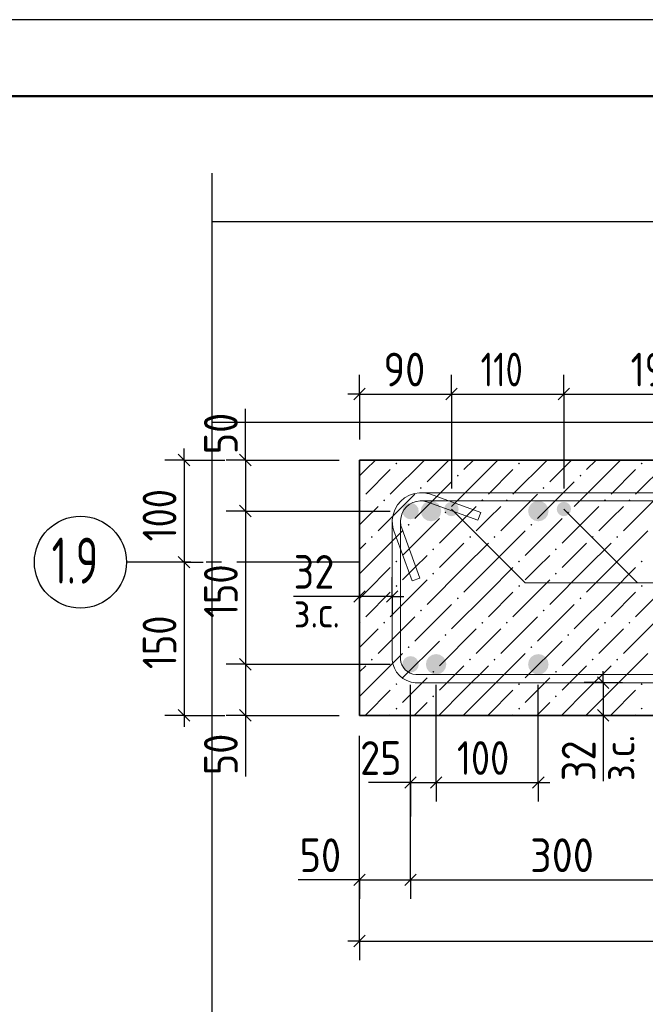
# Model space of a CAD drawing. Header units: millimetres. Extents: x 0 to 50400, y 0 to 35640.
# Tile 14 of 16: x 32951 to 37847, y 27928 to 35640. Entities that reach past the tile are written whole.
import ezdxf

# ---------------------------------------------------------------- set-up
doc = ezdxf.new("R2010")
doc.units = ezdxf.units.MM
doc.linetypes.add('______2', pattern=[324, 240, -84])
doc.linetypes.add('______5', pattern=[1320, 960, -120, 120, -120])
for name, color, linetype, lineweight in [('Standard', 7, 'Continuous', 25), ('Выпуски арматуры Г-обр.', 52, 'Continuous', 25), ('ЖБ Пилон', 7, 'Continuous', 35), ('Позиционная метка линия выноска', 7, 'Continuous', 13)]:
    doc.layers.add(name, color=color, linetype=linetype, lineweight=lineweight)
for name, color, linetype, true_color in [('Оси', 7, '______5', 0x656565), ('Стена фоновая арматура Х1', 7, '______2', 0xa0a0a0), ('Стена Хомут', 7, '______2', 0xa0a0a0)]:
    doc.layers.add(name, color=color, linetype=linetype, true_color=true_color)
doc.layers.add('Размерная выноска', color=7, linetype='Continuous')
doc.styles.add('ISOCPEUR', font='txt')

msp = doc.modelspace()

# ---------------------------------------------------------------- hatches: boundary and pattern name
at = {"layer": 'Выпуски арматуры Г-обр.', "linetype": 'Continuous', "lineweight": 13, "transparency": 33554687}
for points in [[(36249.7, 31791.4), (36243.6, 31822.1), (36226.3, 31848), (36200.3, 31865.3), (36169.7, 31871.4), (36139.1, 31865.3), (36113.2, 31848), (36095.8, 31822.1), (36089.7, 31791.4), (36095.8, 31760.8), (36113.2, 31734.9), (36139.1, 31717.5), (36169.7, 31711.4), (36200.3, 31717.5), (36226.3, 31734.9), (36243.6, 31760.8)], [(36385.7, 31807.4), (36381.5, 31828.9), (36369.3, 31847), (36351.2, 31859.2), (36329.7, 31863.4), (36308.3, 31859.2), (36290.1, 31847), (36278, 31828.9), (36273.7, 31807.4), (36278, 31786), (36290.1, 31767.8), (36308.3, 31755.7), (36329.7, 31751.4), (36351.2, 31755.7), (36369.3, 31767.8), (36381.5, 31786)], [(37089.7, 31791.4), (37083.6, 31822.1), (37066.3, 31848), (37040.3, 31865.3), (37009.7, 31871.4), (36979.1, 31865.3), (36953.2, 31848), (36935.8, 31822.1), (36929.7, 31791.4), (36935.8, 31760.8), (36953.2, 31734.9), (36979.1, 31717.5), (37009.7, 31711.4), (37040.3, 31717.5), (37066.3, 31734.9), (37083.6, 31760.8)], [(37265.7, 31807.4), (37261.5, 31828.9), (37249.3, 31847), (37231.2, 31859.2), (37209.7, 31863.4), (37188.3, 31859.2), (37170.1, 31847), (37158, 31828.9), (37153.7, 31807.4), (37158, 31786), (37170.1, 31767.8), (37188.3, 31755.7), (37209.7, 31751.4), (37231.2, 31755.7), (37249.3, 31767.8), (37261.5, 31786)], [(36289.7, 30591.4), (36283.6, 30622.1), (36266.3, 30648), (36240.3, 30665.3), (36209.7, 30671.4), (36179.1, 30665.3), (36153.2, 30648), (36135.8, 30622.1), (36129.7, 30591.4), (36135.8, 30560.8), (36153.2, 30534.9), (36179.1, 30517.5), (36209.7, 30511.4), (36240.3, 30517.5), (36266.3, 30534.9), (36283.6, 30560.8)], [(37089.7, 30591.4), (37083.6, 30622.1), (37066.3, 30648), (37040.3, 30665.3), (37009.7, 30671.4), (36979.1, 30665.3), (36953.2, 30648), (36935.8, 30622.1), (36929.7, 30591.4), (36935.8, 30560.8), (36953.2, 30534.9), (36979.1, 30517.5), (37009.7, 30511.4), (37040.3, 30517.5), (37066.3, 30534.9), (37083.6, 30560.8)]]:
    msp.add_hatch(color=7, dxfattribs=at).paths.add_polyline_path(points)
at = {"layer": 'ЖБ Пилон', "linetype": 'Continuous', "lineweight": 18, "transparency": 33554687}
for points in [[(35899, 32156.6), (35891.2, 32164.4), (35899, 32172.2), (35906.8, 32164.4)], [(36859, 32156.6), (36851.2, 32164.4), (36859, 32172.2), (36866.8, 32164.4)], [(37819, 32156.6), (37811.2, 32164.4), (37819, 32172.2), (37826.8, 32164.4)], [(36379, 32060.6), (36371.2, 32068.4), (36379, 32076.2), (36386.8, 32068.4)], [(37339, 32060.6), (37331.2, 32068.4), (37339, 32076.2), (37346.8, 32068.4)], [(36091, 31964.6), (36083.2, 31972.4), (36091, 31980.2), (36098.8, 31972.4)], [(37051, 31964.6), (37043.2, 31972.4), (37051, 31980.2), (37058.8, 31972.4)], [(35611, 31868.6), (35609.7, 31869.9), (35609.7, 31883), (35611, 31884.2), (35618.8, 31876.4)], [(35803, 31868.6), (35795.2, 31876.4), (35803, 31884.2), (35810.8, 31876.4)], [(36571, 31868.6), (36563.2, 31876.4), (36571, 31884.2), (36578.8, 31876.4)], [(36763, 31868.6), (36755.2, 31876.4), (36763, 31884.2), (36770.8, 31876.4)], [(37531, 31868.6), (37523.2, 31876.4), (37531, 31884.2), (37538.8, 31876.4)], [(37723, 31868.6), (37715.2, 31876.4), (37723, 31884.2), (37730.8, 31876.4)], [(36283, 31772.6), (36275.2, 31780.4), (36283, 31788.2), (36290.8, 31780.4)], [(37243, 31772.6), (37235.2, 31780.4), (37243, 31788.2), (37250.8, 31780.4)], [(35995, 31676.6), (35987.2, 31684.4), (35995, 31692.2), (36002.8, 31684.4)], [(36955, 31676.6), (36947.2, 31684.4), (36955, 31692.2), (36962.8, 31684.4)], [(35707, 31580.6), (35699.2, 31588.4), (35707, 31596.2), (35714.8, 31588.4)], [(36475, 31580.6), (36467.2, 31588.4), (36475, 31596.2), (36482.8, 31588.4)], [(36667, 31580.6), (36659.2, 31588.4), (36667, 31596.2), (36674.8, 31588.4)], [(37435, 31580.6), (37427.2, 31588.4), (37435, 31596.2), (37442.8, 31588.4)], [(37627, 31580.6), (37619.2, 31588.4), (37627, 31596.2), (37634.8, 31588.4)], [(36187, 31484.6), (36179.2, 31492.4), (36187, 31500.2), (36194.8, 31492.4)], [(37147, 31484.6), (37139.2, 31492.4), (37147, 31500.2), (37154.8, 31492.4)], [(35899, 31388.6), (35891.2, 31396.4), (35899, 31404.2), (35906.8, 31396.4)], [(36859, 31388.6), (36851.2, 31396.4), (36859, 31404.2), (36866.8, 31396.4)], [(37819, 31388.6), (37811.2, 31396.4), (37819, 31404.2), (37826.8, 31396.4)], [(36187, 31292.6), (36179.2, 31300.4), (36187, 31308.2), (36194.8, 31300.4)], [(37147, 31292.6), (37139.2, 31300.4), (37147, 31308.2), (37154.8, 31300.4)], [(35899, 31196.6), (35891.2, 31204.4), (35899, 31212.2), (35906.8, 31204.4)], [(36859, 31196.6), (36851.2, 31204.4), (36859, 31212.2), (36866.8, 31204.4)], [(37819, 31196.6), (37811.2, 31204.4), (37819, 31212.2), (37826.8, 31204.4)], [(36379, 31100.6), (36371.2, 31108.4), (36379, 31116.2), (36386.8, 31108.4)], [(37339, 31100.6), (37331.2, 31108.4), (37339, 31116.2), (37346.8, 31108.4)], [(36091, 31004.6), (36083.2, 31012.4), (36091, 31020.2), (36098.8, 31012.4)], [(37051, 31004.6), (37043.2, 31012.4), (37051, 31020.2), (37058.8, 31012.4)], [(35611, 30908.6), (35609.7, 30909.9), (35609.7, 30923), (35611, 30924.2), (35618.8, 30916.4)], [(35803, 30908.6), (35795.2, 30916.4), (35803, 30924.2), (35810.8, 30916.4)], [(36571, 30908.6), (36563.2, 30916.4), (36571, 30924.2), (36578.8, 30916.4)], [(36763, 30908.6), (36755.2, 30916.4), (36763, 30924.2), (36770.8, 30916.4)], [(37531, 30908.6), (37523.2, 30916.4), (37531, 30924.2), (37538.8, 30916.4)], [(37723, 30908.6), (37715.2, 30916.4), (37723, 30924.2), (37730.8, 30916.4)], [(36283, 30812.6), (36275.2, 30820.4), (36283, 30828.2), (36290.8, 30820.4)], [(37243, 30812.6), (37235.2, 30820.4), (37243, 30828.2), (37250.8, 30820.4)], [(35995, 30716.6), (35987.2, 30724.4), (35995, 30732.2), (36002.8, 30724.4)], [(36955, 30716.6), (36947.2, 30724.4), (36955, 30732.2), (36962.8, 30724.4)], [(35707, 30620.6), (35699.2, 30628.4), (35707, 30636.2), (35714.8, 30628.4)], [(36475, 30620.6), (36467.2, 30628.4), (36475, 30636.2), (36482.8, 30628.4)], [(36667, 30620.6), (36659.2, 30628.4), (36667, 30636.2), (36674.8, 30628.4)], [(37435, 30620.6), (37427.2, 30628.4), (37435, 30636.2), (37442.8, 30628.4)], [(37627, 30620.6), (37619.2, 30628.4), (37627, 30636.2), (37634.8, 30628.4)], [(36187, 30524.6), (36179.2, 30532.4), (36187, 30540.2), (36194.8, 30532.4)], [(37147, 30524.6), (37139.2, 30532.4), (37147, 30540.2), (37154.8, 30532.4)], [(35899, 30428.6), (35891.2, 30436.4), (35899, 30444.2), (35906.8, 30436.4)], [(36859, 30428.6), (36851.2, 30436.4), (36859, 30444.2), (36866.8, 30436.4)], [(37819, 30428.6), (37811.2, 30436.4), (37819, 30444.2), (37826.8, 30436.4)], [(36187, 30332.6), (36179.2, 30340.4), (36187, 30348.2), (36194.8, 30340.4)], [(37147, 30332.6), (37139.2, 30340.4), (37147, 30348.2), (37154.8, 30340.4)], [(35899, 30236.6), (35891.2, 30244.4), (35899, 30252.2), (35906.8, 30244.4)], [(36859, 30236.6), (36851.2, 30244.4), (36859, 30252.2), (36866.8, 30244.4)], [(37819, 30236.6), (37811.2, 30244.4), (37819, 30252.2), (37826.8, 30244.4)]]:
    msp.add_hatch(color=7, dxfattribs=at).paths.add_polyline_path(points, flags=16)
at = {"layer": 'Стена фоновая арматура Х1', "linetype": 'Continuous', "lineweight": 18, "transparency": 33554687}
for points in [[(36073.7, 31791.4), (36068.9, 31815.9), (36055, 31836.7), (36034.2, 31850.6), (36009.7, 31855.4), (35985.2, 31850.6), (35964.5, 31836.7), (35950.6, 31815.9), (35945.7, 31791.4), (35950.6, 31767), (35964.5, 31746.2), (35985.2, 31732.3), (36009.7, 31727.4), (36034.2, 31732.3), (36055, 31746.2), (36068.9, 31767)], [(36073.7, 30591.4), (36068.9, 30615.9), (36055, 30636.7), (36034.2, 30650.6), (36009.7, 30655.4), (35985.2, 30650.6), (35964.5, 30636.7), (35950.6, 30615.9), (35945.7, 30591.4), (35950.6, 30567), (35964.5, 30546.2), (35985.2, 30532.3), (36009.7, 30527.4), (36034.2, 30532.3), (36055, 30546.2), (36068.9, 30567)]]:
    msp.add_hatch(color=7, dxfattribs=at).paths.add_polyline_path(points)

# ---------------------------------------------------------------- linework, layer by layer
at = {"layer": 'Standard', "color": 7, "linetype": 'Continuous', "lineweight": -3, "transparency": 33554687}
for p, q in [((35609.7, 32707.8), (35609.7, 32857.8)), ((36329.7, 32707.8), (36329.7, 32857.8)), ((37209.7, 32707.8), (37209.7, 32857.8)), ((35609.7, 32707.8), (35519.7, 32707.8)), ((35609.7, 32707.8), (35609.7, 32557.8)), ((35609.7, 32707.8), (35609.7, 32351.4)), ((35609.7, 32707.8), (36329.7, 32707.8)), ((36329.7, 32707.8), (36329.7, 32557.8)), ((36329.7, 32707.8), (36329.7, 31967.4)), ((36329.7, 32707.8), (37209.7, 32707.8)), ((37209.7, 32707.8), (37209.7, 32557.8)), ((37209.7, 32707.8), (37209.7, 31967.4)), ((37209.7, 32707.8), (38729.7, 32707.8)), ((34237.1, 32191.4), (34237.1, 32281.4)), ((34717.1, 32191.4), (34717.1, 32281.4)), ((34237.1, 32191.4), (34087.1, 32191.4)), ((34237.1, 32191.4), (34387.1, 32191.4)), ((34237.1, 32191.4), (34557.1, 32191.4)), ((34717.1, 32191.4), (34567.1, 32191.4)), ((34717.1, 32191.4), (34867.1, 32191.4)), ((34717.1, 32191.4), (35449.7, 32191.4)), ((34717.1, 31791.4), (34567.1, 31791.4)), ((34717.1, 31791.4), (34867.1, 31791.4)), ((34717.1, 31791.4), (35849.7, 31791.4)), ((34717.1, 31791.4), (34717.1, 30591.4)), ((34237.1, 31391.4), (34087.1, 31391.4)), ((34237.1, 31391.4), (34387.1, 31391.4)), ((34237.1, 31391.4), (34237.1, 31391.4)), ((34237.1, 31391.4), (34237.1, 30191.4)), ((35609.7, 31123), (35609.7, 31273)), ((35866, 31123), (35866, 31273)), ((35609.7, 31123), (35519.7, 31123)), ((35609.7, 31123), (35609.7, 30973)), ((35866, 31123), (35609.7, 31123)), ((35866, 31123), (35866, 30973)), ((35866, 31123), (35956, 31123)), ((34717.1, 30591.4), (34567.1, 30591.4)), ((34717.1, 30591.4), (34867.1, 30591.4)), ((34717.1, 30591.4), (35849.7, 30591.4)), ((34717.1, 30591.4), (34717.1, 30191.4)), ((37517.2, 30447.7), (37517.2, 30537.7)), ((37517.2, 30447.7), (37367.2, 30447.7)), ((37517.2, 30447.7), (37667.2, 30447.7)), ((37517.2, 30447.7), (37517.2, 30191.4)), ((34237.1, 30191.4), (34087.1, 30191.4)), ((34237.1, 30191.4), (34387.1, 30191.4)), ((34237.1, 30191.4), (34557.1, 30191.4)), ((34237.1, 30191.4), (34237.1, 30101.4)), ((34717.1, 30191.4), (34567.1, 30191.4)), ((34717.1, 30191.4), (34867.1, 30191.4)), ((34717.1, 30191.4), (35449.7, 30191.4)), ((34717.1, 30191.4), (34717.1, 30101.4)), ((37517.2, 30191.4), (37367.2, 30191.4)), ((37517.2, 30191.4), (37667.2, 30191.4)), ((37517.2, 30191.4), (37517.2, 30101.4)), ((36009.7, 29665.5), (36009.7, 29815.5)), ((36209.7, 29665.5), (36209.7, 29815.5)), ((37009.7, 29665.5), (37009.7, 29815.5)), ((36009.7, 29665.5), (35919.7, 29665.5)), ((36009.7, 29665.5), (36009.7, 29515.5)), ((36009.7, 29665.5), (36009.7, 29400.5)), ((36009.7, 29665.5), (36209.7, 29665.5)), ((36209.7, 29665.5), (36209.7, 29515.5)), ((36209.7, 29665.5), (37009.7, 29665.5)), ((37009.7, 29665.5), (37009.7, 29515.5)), ((37009.7, 29665.5), (37099.7, 29665.5)), ((35609.7, 28423.8), (35609.7, 29080.5)), ((35609.7, 28903.8), (35609.7, 29053.8)), ((36009.7, 28903.8), (36009.7, 29053.8)), ((35609.7, 28903.8), (35519.7, 28903.8)), ((35609.7, 28903.8), (35609.7, 28753.8)), ((35609.7, 28903.8), (36009.7, 28903.8)), ((36009.7, 28903.8), (36009.7, 28753.8)), ((36009.7, 28903.8), (38409.7, 28903.8)), ((35609.7, 28423.8), (35609.7, 28573.8)), ((35609.7, 28423.8), (35519.7, 28423.8)), ((35609.7, 28423.8), (35609.7, 28273.8)), ((35609.7, 28423.8), (43609.7, 28423.8))]:
    msp.add_line(p, q, dxfattribs=at)
at = {"layer": 'Standard', "color": 7, "linetype": 'Continuous', "lineweight": 25, "transparency": 33554687}
for p, q in [((35564.7, 32662.8), (35654.7, 32752.8)), ((36284.7, 32662.8), (36374.7, 32752.8)), ((37164.7, 32662.8), (37254.7, 32752.8)), ((34192.1, 32236.4), (34282.1, 32146.4)), ((34672.1, 32236.4), (34762.1, 32146.4)), ((34672.1, 31836.4), (34762.1, 31746.4)), ((34192.1, 31436.4), (34282.1, 31346.4)), ((35654.7, 31168), (35564.7, 31078)), ((35911, 31168), (35821, 31078)), ((34672.1, 30636.4), (34762.1, 30546.4)), ((37472.2, 30492.7), (37562.2, 30402.7)), ((34192.1, 30236.4), (34282.1, 30146.4)), ((34672.1, 30236.4), (34762.1, 30146.4)), ((37472.2, 30236.4), (37562.2, 30146.4)), ((35964.7, 29620.5), (36054.7, 29710.5)), ((36164.7, 29620.5), (36254.7, 29710.5)), ((36964.7, 29620.5), (37054.7, 29710.5)), ((35564.7, 28858.8), (35654.7, 28948.8)), ((35964.7, 28858.8), (36054.7, 28948.8)), ((35564.7, 28378.8), (35654.7, 28468.8))]:
    msp.add_line(p, q, dxfattribs=at)
msp.add_lwpolyline([(0, 0), (50400, 0), (50400, 35640), (0, 35640), (0, 0)], close=True, dxfattribs=at)
at = {"layer": 'Standard', "color": 7, "linetype": 'Continuous', "lineweight": 50, "transparency": 33554687}
msp.add_lwpolyline([(2400, 35040), (49800, 35040), (49800, 600), (2400, 600), (2400, 35040)], close=True, dxfattribs=at)
at = {"layer": 'Standard', "color": 254, "linetype": 'Continuous', "lineweight": -3, "true_color": 0xc4c4ff, "transparency": 33554687}
for points in [[(34455.3, 34439.2), (34455.3, 32487.2), (44783.3, 32487.2)], [(44783.3, 26955.8), (44783.3, 34057.5), (34455.3, 34057.5), (34455.3, 26955.8)]]:
    msp.add_lwpolyline(points, dxfattribs=at)
at = {"layer": 'Standard', "color": 7, "linetype": 'Continuous', "lineweight": -3, "transparency": 33554687}
for points in [[(34237.1, 32191.4), (34237.1, 31432.4), (34237.1, 31432.4), (34237.1, 31391.4)], [(34717.1, 32191.4), (34717.1, 32112.9), (34717.1, 32112.9), (34717.1, 31791.4)], [(36009.7, 28903.8), (36009.7, 28924.2), (36009.7, 28924.2), (36009.7, 28924.2), (36009.7, 28924.2), (36009.7, 28924.2), (36009.7, 28924.2), (36009.7, 28924.2), (36009.7, 28924.2), (36009.7, 29325.8), (36009.7, 29325.8), (36009.7, 30431.4)], [(36209.7, 29665.5), (36209.7, 29685.9), (36209.7, 29685.9), (36209.7, 29937.5), (36209.7, 29937.5), (36209.7, 30431.4)], [(37009.7, 29665.5), (37009.7, 30254.6), (37009.7, 30254.6), (37009.7, 30431.4)], [(35609.7, 28903.8), (35609.7, 28924.2), (35609.7, 28924.2), (35609.7, 28924.2), (35609.7, 28924.2), (35609.7, 28924.2), (35609.7, 28924.2), (35609.7, 28924.2), (35609.7, 28924.2), (35609.7, 29148.8), (35609.7, 29148.8), (35609.7, 30031.4)]]:
    msp.add_lwpolyline(points, dxfattribs=at)
at = {"layer": 'ЖБ Пилон', "color": 7, "linetype": 'Continuous', "lineweight": 35, "transparency": 33554687}
for p, q in [((35609.7, 32191.4), (35609.7, 30191.4)), ((43609.7, 32191.4), (35609.7, 32191.4)), ((35609.7, 30191.4), (43609.7, 30191.4))]:
    msp.add_line(p, q, dxfattribs=at)
at = {"layer": 'ЖБ Пилон', "color": 9, "linetype": 'Continuous', "lineweight": 18, "true_color": 0xc7c7c7, "transparency": 33554687}
for p, q in [((35659, 32116.4), (35734, 32191.4)), ((35851, 31924.4), (36118, 32191.4)), ((36310, 32191.4), (36139, 32020.4)), ((36427, 32116.4), (36502, 32191.4)), ((36619, 32116.4), (36694, 32191.4)), ((36811, 31924.4), (37078, 32191.4)), ((37270, 32191.4), (37099, 32020.4)), ((37387, 32116.4), (37462, 32191.4)), ((37579, 32116.4), (37654, 32191.4)), ((37771, 31924.4), (38038, 32191.4)), ((35659, 32116.4), (35609.7, 32067.2)), ((35659, 31924.4), (35851, 32116.4)), ((36619, 32116.4), (36331, 31828.4)), ((36619, 31924.4), (36811, 32116.4)), ((37579, 32116.4), (37291, 31828.4)), ((37579, 31924.4), (37771, 32116.4)), ((36043, 31732.4), (36331, 32020.4)), ((37003, 31732.4), (37291, 32020.4)), ((35755, 31636.4), (36043, 31924.4)), ((36715, 31636.4), (37003, 31924.4)), ((37675, 31636.4), (37963, 31924.4)), ((35755, 31828.4), (35659, 31732.4)), ((36235, 31540.4), (36523, 31828.4)), ((36715, 31828.4), (36619, 31732.4)), ((37195, 31540.4), (37483, 31828.4)), ((37675, 31828.4), (37579, 31732.4)), ((35659, 31732.4), (35609.7, 31683.2)), ((35947, 31444.4), (36235, 31732.4)), ((36619, 31732.4), (36523, 31636.4)), ((36907, 31444.4), (37195, 31732.4)), ((37579, 31732.4), (37483, 31636.4)), ((35659, 31348.4), (35947, 31636.4)), ((36619, 31348.4), (36907, 31636.4)), ((37579, 31348.4), (37867, 31636.4)), ((35609.7, 31491.2), (35659, 31540.4)), ((36235, 31348.4), (36427, 31540.4)), ((36427, 31348.4), (36619, 31540.4)), ((37195, 31348.4), (37387, 31540.4)), ((37387, 31348.4), (37579, 31540.4)), ((36139, 31444.4), (36043, 31348.4)), ((37099, 31444.4), (37003, 31348.4)), ((35609.7, 31299.2), (35659, 31348.4)), ((35659, 31156.4), (35851, 31348.4)), ((36043, 31348.4), (35947, 31252.4)), ((36427, 31348.4), (36139, 31060.4)), ((36427, 31156.4), (36619, 31348.4)), ((36619, 31156.4), (36811, 31348.4)), ((37003, 31348.4), (36907, 31252.4)), ((37387, 31348.4), (37099, 31060.4)), ((37387, 31156.4), (37579, 31348.4)), ((37579, 31156.4), (37771, 31348.4)), ((35851, 30964.4), (36139, 31252.4)), ((36811, 30964.4), (37099, 31252.4)), ((37771, 30964.4), (38059, 31252.4)), ((35659, 31156.4), (35609.7, 31107.2)), ((35659, 30964.4), (35851, 31156.4)), ((36619, 31156.4), (36331, 30868.4)), ((36619, 30964.4), (36811, 31156.4)), ((37579, 31156.4), (37291, 30868.4)), ((37579, 30964.4), (37771, 31156.4)), ((36043, 30772.4), (36331, 31060.4)), ((37003, 30772.4), (37291, 31060.4)), ((35755, 30676.4), (36043, 30964.4)), ((36715, 30676.4), (37003, 30964.4)), ((37675, 30676.4), (37963, 30964.4)), ((35755, 30868.4), (35659, 30772.4)), ((36235, 30580.4), (36523, 30868.4)), ((36715, 30868.4), (36619, 30772.4)), ((37195, 30580.4), (37483, 30868.4)), ((37675, 30868.4), (37579, 30772.4)), ((35659, 30772.4), (35609.7, 30723.2)), ((35947, 30484.4), (36235, 30772.4)), ((36619, 30772.4), (36523, 30676.4)), ((36907, 30484.4), (37195, 30772.4)), ((37579, 30772.4), (37483, 30676.4)), ((35659, 30388.4), (35947, 30676.4)), ((36619, 30388.4), (36907, 30676.4)), ((37579, 30388.4), (37867, 30676.4)), ((35609.7, 30531.2), (35659, 30580.4)), ((36235, 30388.4), (36427, 30580.4)), ((36427, 30388.4), (36619, 30580.4)), ((37195, 30388.4), (37387, 30580.4)), ((37387, 30388.4), (37579, 30580.4)), ((36139, 30484.4), (36043, 30388.4)), ((37099, 30484.4), (37003, 30388.4)), ((35609.7, 30339.2), (35659, 30388.4)), ((35659, 30196.4), (35851, 30388.4)), ((36043, 30388.4), (35947, 30292.4)), ((36427, 30388.4), (36230, 30191.4)), ((36427, 30196.4), (36619, 30388.4)), ((36619, 30196.4), (36811, 30388.4)), ((37003, 30388.4), (36907, 30292.4)), ((37387, 30388.4), (37190, 30191.4)), ((37387, 30196.4), (37579, 30388.4)), ((37579, 30196.4), (37771, 30388.4)), ((36038, 30191.4), (36139, 30292.4)), ((36998, 30191.4), (37099, 30292.4)), ((35659, 30196.4), (35654, 30191.4)), ((35846, 30191.4), (35851, 30196.4)), ((36619, 30196.4), (36614, 30191.4)), ((36806, 30191.4), (36811, 30196.4)), ((37579, 30196.4), (37574, 30191.4)), ((37766, 30191.4), (37771, 30196.4))]:
    msp.add_line(p, q, dxfattribs=at)
at = {"layer": 'Оси', "color": 8, "linetype": '______5', "lineweight": -3, "transparency": 33554687}
msp.add_line((35609.7, 31391.4), (33785.7, 31391.4), dxfattribs=at)
at = {"layer": 'Оси', "color": 7, "linetype": 'Continuous', "lineweight": -3, "transparency": 33554687}
msp.add_circle((33425.7, 31391.4), 360, dxfattribs=at)
at = {"layer": 'Позиционная метка линия выноска', "color": 7, "linetype": 'Continuous', "lineweight": 13, "transparency": 33554687}
for p, q in [((36329.7, 31807.4), (36906.7, 31230.4)), ((37209.7, 31807.4), (37786.7, 31230.4)), ((36906.7, 31230.4), (46658.7, 31230.4))]:
    msp.add_line(p, q, dxfattribs=at)
at = {"layer": 'Размерная выноска', "color": 7, "linetype": 'Continuous', "lineweight": -3, "transparency": 33554687}
for p, q in [((34717.1, 32191.4), (34717.1, 32591.4)), ((35609.7, 31123), (35093.4, 31123)), ((34717.1, 30191.4), (34717.1, 29711.4)), ((37517.2, 30191.4), (37517.2, 29675.2)), ((36009.7, 29665.5), (35679.4, 29665.5)), ((35609.7, 28903.8), (35129.7, 28903.8))]:
    msp.add_line(p, q, dxfattribs=at)
at = {"layer": 'Стена Хомут', "color": 36, "linetype": 'Continuous', "lineweight": 13, "true_color": 0x6e3c1e, "transparency": 33554687}
for points in [[(40770.8, 31871.4), (36084.8, 31871.4), (36055.9, 31867.4), (36026.6, 31857.8), (35999.8, 31842.7), (35977.9, 31824.5), (35959.7, 31802.7), (35944.7, 31775.8), (35935, 31746.5), (35931, 31717.6), (35931, 31710.1), (35931.2, 31703.3), (35931.7, 31696.7), (35932.4, 31690.2), (35933.4, 31683.7), (35934.7, 31677.2), (35936.2, 31670.8), (35938.1, 31664.4), (35940.2, 31658), (36082.9, 31265.8), (36022.8, 31243.9), (35879.7, 31637.1), (35876.9, 31645.6), (35874.3, 31654.5), (35872.2, 31663.5), (35870.4, 31672.5), (35869, 31681.6), (35867.9, 31690.8), (35867.3, 31700), (35867, 31709.1), (35867, 31722), (35872.4, 31761.1), (35885.8, 31801.7), (35906.8, 31839.1), (35932.5, 31869.9), (35963.3, 31895.7), (36000.7, 31916.6), (36041.4, 31930), (36080.4, 31935.4), (40775.2, 31935.4)], [(40775.2, 30447.4), (36046.7, 30447.4), (36013.9, 30452), (35979.7, 30463.3), (35948.2, 30480.9), (35922.2, 30502.7), (35900.5, 30528.6), (35882.8, 30560.1), (35871.5, 30594.4), (35867, 30627.2), (35867, 31722), (35872.4, 31761.1), (35885.8, 31801.7), (35906.8, 31839.1), (35932.5, 31869.9), (35963.3, 31895.7), (36000.7, 31916.6), (36041.4, 31930), (36080.4, 31935.4), (36093.3, 31935.4), (36102.4, 31935.2), (36111.6, 31934.5), (36120.8, 31933.5), (36129.9, 31932), (36138.9, 31930.3), (36147.9, 31928.1), (36156.8, 31925.6), (36165.4, 31922.7), (36558.5, 31779.7), (36536.6, 31719.5)], [(36536.6, 31719.5), (36144.4, 31862.3), (36138, 31864.4), (36131.6, 31866.2), (36125.2, 31867.7), (36118.8, 31869), (36112.3, 31870), (36105.7, 31870.8), (36099.1, 31871.2), (36092.3, 31871.4), (36084.8, 31871.4), (36055.9, 31867.4), (36026.6, 31857.8), (35999.8, 31842.7), (35977.9, 31824.5), (35959.7, 31802.7), (35944.7, 31775.8), (35935, 31746.5), (35931, 31717.6), (35931, 30631.6), (35934.1, 30608.9), (35941.7, 30586), (35953.4, 30565.1), (35967.6, 30548.1), (35984.6, 30533.9), (36005.6, 30522.1), (36028.5, 30514.6), (36051.2, 30511.4), (40770.8, 30511.4)]]:
    msp.add_lwpolyline(points, dxfattribs=at)

# ---------------------------------------------------------------- texts
at = {"layer": 'Standard', "color": 7, "linetype": 'Continuous', "lineweight": 25, "transparency": 33554687, "char_height": 264, "attachment_point": 7, "style": 'ISOCPEUR'}
for s, insert, width in [('\\W0.87;90', (35798.1, 32767.8), 484.709), ('\\W0.74;110', (36558.5, 32767.8), 546.194), ('\\W0.83;190', (37732.1, 32767.8), 610.286), ('\\W0.87;32', (35094.7, 31183), 484.718), ('\\W0.87;25', (35614.7, 29725.5), 484.718), ('\\W0.83;100', (36372.1, 29725.5), 610.286), ('\\W0.87;50', (35141.5, 28963.8), 484.709), ('\\W0.91;300', (36945.7, 28963.8), 674.377)]:
    msp.add_mtext(s, dxfattribs=dict(at, insert=insert, width=width))
at = {"layer": 'Standard', "color": 7, "linetype": 'Continuous', "lineweight": 25, "transparency": 33554687, "char_height": 264, "attachment_point": 7, "rotation": 90, "style": 'ISOCPEUR'}
for s, insert, width in [('\\W0.87;50', (34657.1, 32236.4), 484.709), ('\\W0.83;100', (34177.1, 31553.8), 610.286), ('\\W0.83;150', (34657.1, 30953.8), 610.286), ('\\W0.83;150', (34177.1, 30553.8), 610.286), ('\\W0.87;50', (34657.1, 29723.2), 484.718), ('\\W0.87;32', (37457.2, 29676.4), 484.718)]:
    msp.add_mtext(s, dxfattribs=dict(at, insert=insert, width=width))
at = {"layer": 'Standard', "color": 7, "linetype": 'Continuous', "lineweight": 18, "transparency": 33554687, "insert": (35095.7, 30879.2), "char_height": 240, "width": 551.939, "attachment_point": 7, "style": 'ISOCPEUR'}
msp.add_mtext('\\W0.90;з.с.', dxfattribs=at)
at = {"layer": 'Standard', "color": 7, "linetype": 'Continuous', "lineweight": 18, "transparency": 33554687, "insert": (37761, 29677.4), "char_height": 240, "width": 551.939, "attachment_point": 7, "rotation": 90, "style": 'ISOCPEUR'}
msp.add_mtext('\\W0.90;з.с.', dxfattribs=at)
at = {"layer": 'Оси', "color": 7, "linetype": 'Continuous', "lineweight": 25, "transparency": 33554687, "insert": (33200.7, 31223.4), "char_height": 360, "width": 568.069, "attachment_point": 7, "style": 'ISOCPEUR'}
msp.add_mtext('\\W0.66;1.9', dxfattribs=at)

doc.saveas('drawing.dxf')
